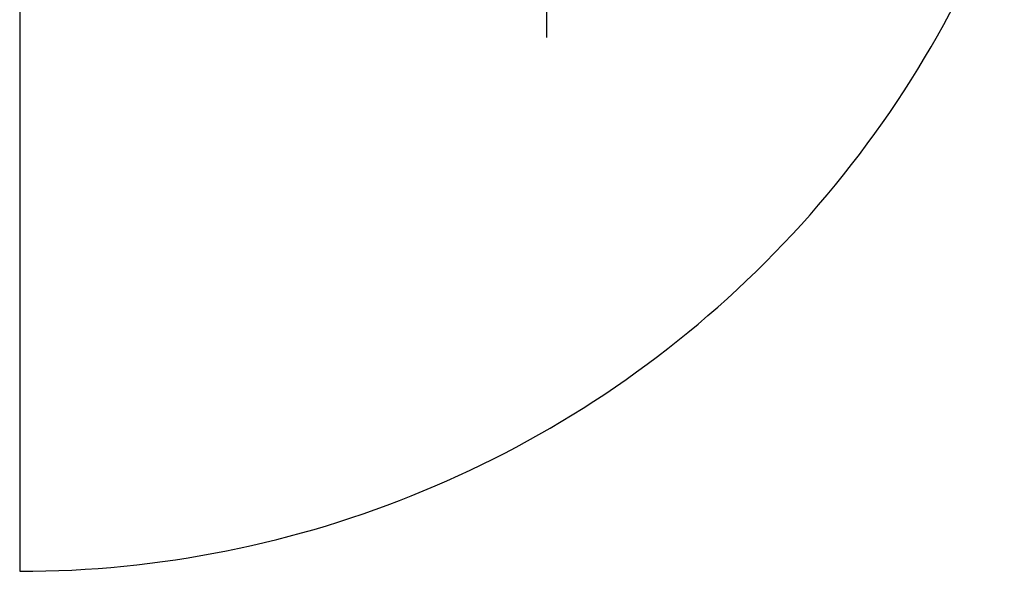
# Model space of a CAD drawing. Header units: millimetres. Extents: x 111285 to 237437, y -9513 to 52045.
# Tile 31 of 117: x 138065 to 139012, y -614 to -84. Entities that reach past the tile are written whole.
import ezdxf

# ---------------------------------------------------------------- set-up
doc = ezdxf.new("R2010")
doc.units = ezdxf.units.MM
doc.header["$LTSCALE"] = 100
doc.layers.get('0').update_dxf_attribs({"color": 252})
doc.layers.add('0-BRANDWEER', color=252, linetype='Continuous')

# ---------------------------------------------------------------- blocks, each defined once
blk = doc.blocks.new('SR8-hori')
blk.add_line((433, -5.1), (433, -1019.6))
blk.add_arc((433, -5.1), 1014.5, 270, 0.00217)
blk = doc.blocks.new('zelfsluitend')
at = {"layer": '0-BRANDWEER'}
for points in [[(-1000, 0), (-800, 150), (-400, -150), (0, 150), (400, -150), (800, 150), (1000, 0)], [(-1050, 0), (1050, 0)]]:
    blk.add_lwpolyline(points, dxfattribs=at)
blk = doc.blocks.new('onderlegger beganegrond')
blk.add_blockref('SR8-hori', (11480, 405.1))
at = {"layer": '0-BRANDWEER', "xscale": 0.5, "yscale": 0.5, "zscale": 0.5, "rotation": 90}
blk.add_blockref('zelfsluitend', (12420.25, 424), dxfattribs=at)

msp = doc.modelspace()

# ---------------------------------------------------------------- linework, layer by layer
msp.add_line((138065, 400), (138065, -614.5))
msp.add_line((138065, 400), (138065, -614.5))
msp.add_line((138065, 400), (138065, -614.5))
at = {"layer": '0-BRANDWEER'}
msp.add_lwpolyline([(138572.25, -101), (138572.25, 949)], dxfattribs=at)
msp.add_lwpolyline([(138572.25, -101), (138572.25, 949)], dxfattribs=at)
msp.add_lwpolyline([(138572.25, -101), (138572.25, 949)], dxfattribs=at)

# ---------------------------------------------------------------- block references
msp.add_blockref('onderlegger beganegrond', (126152, 0))

doc.saveas('drawing.dxf')
